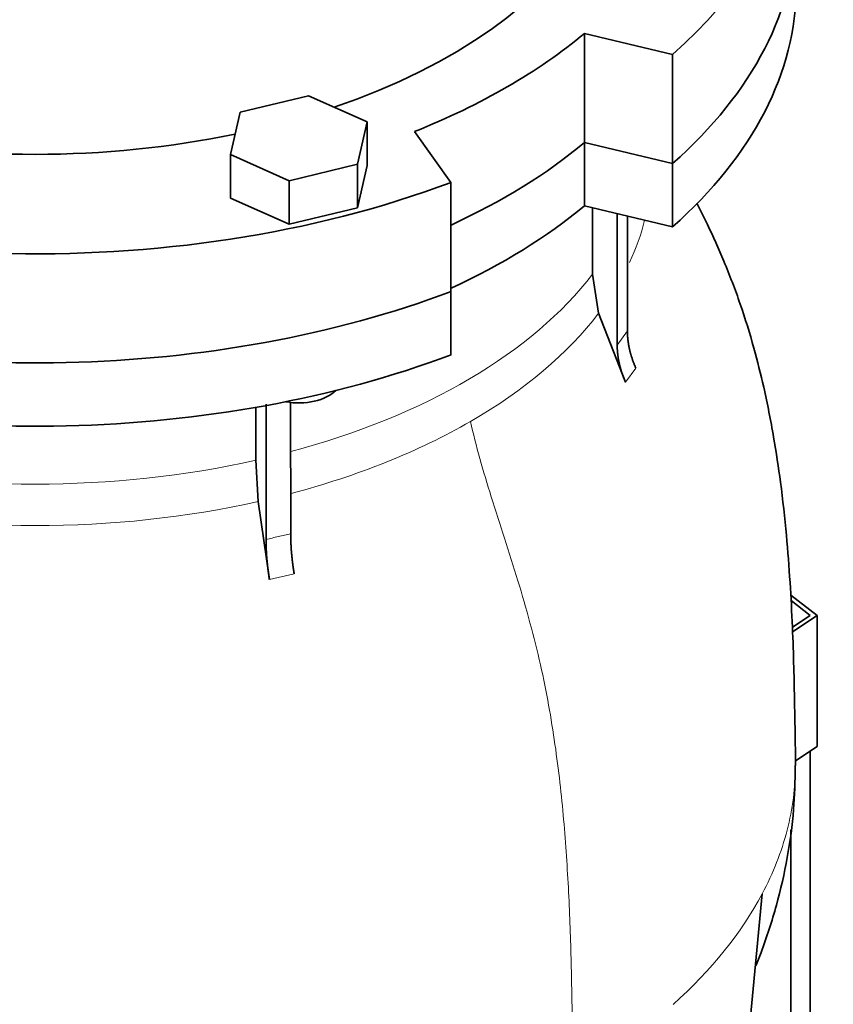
# Model space of a CAD drawing. Header units: millimetres. Extents: x 518 to 1410, y -2520 to 1834.
# Tile 13 of 33: x 1257 to 1410, y -1067 to -883. Entities that reach past the tile are written whole.
import ezdxf

# ---------------------------------------------------------------- set-up
doc = ezdxf.new("R2010")
doc.units = ezdxf.units.MM
for name, color, linetype in [('MID_344-6', 7, 'Continuous'), ('VSI344-454_FLANG', 7, 'Continuous'), ('VSI344-454_TERMI', 7, 'Continuous'), ('VSI344-454_TESTA', 7, 'Continuous')]:
    doc.layers.add(name, color=color, linetype=linetype)

# ---------------------------------------------------------------- blocks, each defined once
blk = doc.blocks.new('SE4')
at = {"layer": 'MID_344-6', "color": 7, "linetype": 'Continuous', "lineweight": 35}
blk.add_line((1405.45, -1093.76), (1405.45, -1019.78), dxfattribs=at)
at = {"layer": 'VSI344-454_FLANG', "color": 7, "linetype": 'Continuous', "lineweight": 35}
for p, q in [((1363.18, -885.5), (1379.67, -889.44)), ((1363.18, -905.91), (1363.18, -885.5)), ((1379.67, -889.44), (1379.67, -909.85)), ((1311.5, -897.2), (1298.7, -900.26)), ((1322.49, -902.07), (1311.5, -897.2)), ((1298.7, -900.26), (1296.89, -908.19)), ((1320.69, -910), (1322.49, -902.07)), ((1322.49, -902.07), (1322.49, -910.23)), ((1338.19, -913.39), (1331.36, -903.87)), ((1363.18, -905.91), (1379.67, -909.85)), ((1296.89, -908.19), (1296.89, -916.35)), ((1296.89, -908.19), (1307.88, -913.06)), ((1307.88, -913.06), (1320.69, -910)), ((1320.69, -910), (1320.69, -918.16)), ((1320.69, -918.16), (1322.49, -910.23)), ((1307.88, -913.06), (1307.88, -921.22)), ((1338.19, -913.39), (1338.19, -933.8)), ((1296.89, -916.35), (1307.88, -921.22)), ((1307.88, -921.22), (1320.69, -918.16))]:
    blk.add_line(p, q, dxfattribs=at)
for centre, major_axis, start_param, end_param in [((1260.33, -844.48), (-110.25, 0), 2.103318, 6.283185), ((1260.33, -844.48), (142.5, 0), 2.772791, 5.290477), ((1260.33, -844.48), (-142.5, 0), 2.563505, 3.510394), ((1260.33, -864.9), (142.5, 0), 3.141593, 5.290477), ((1260.33, -864.9), (-142.5, 0), 2.563505, 3.141593), ((1260.33, -844.48), (125, 0), 5.316801, 5.678774), ((1260.33, -844.48), (-110.25, 0), 1.224323, 1.91727), ((1260.33, -864.9), (125, 0), 5.384862, 5.678774)]:
    blk.add_ellipse(centre, major_axis=major_axis, ratio=0.57735, start_param=start_param, end_param=end_param, dxfattribs=at)
at = {"layer": 'VSI344-454_TERMI', "color": 7, "linetype": 'Continuous', "lineweight": 35}
for p, q in [((1401.79, -990.64), (1406.74, -994.43)), ((1405.45, -994.41), (1401.85, -991.64)), ((1402.11, -996.63), (1405.45, -994.41)), ((1406.74, -994.43), (1402.14, -997.49)), ((1406.74, -994.43), (1406.74, -1018.93)), ((1406.74, -1018.93), (1402.67, -1021.63))]:
    blk.add_line(p, q, dxfattribs=at)
at = {"layer": 'VSI344-454_TESTA', "color": 7, "linetype": 'Continuous', "lineweight": 35}
for p, q in [((1379.67, -909.85), (1363.18, -905.91)), ((1363.18, -905.91), (1363.18, -917.75)), ((1379.67, -909.85), (1379.67, -921.69)), ((1379.67, -921.69), (1363.18, -917.75)), ((1364.67, -918.1), (1364.67, -930.55)), ((1369.31, -919.21), (1369.31, -943.84)), ((1371.22, -919.67), (1371.22, -941.17)), ((1364.67, -930.55), (1365.83, -937.86)), ((1338.19, -945.64), (1338.19, -933.8)), ((1370.88, -950.79), (1365.83, -937.86)), ((1301.63, -955.48), (1301.63, -965.38)), ((1303.56, -954.91), (1303.56, -980.24)), ((1308.17, -954.48), (1308.18, -979.13)), ((1301.63, -965.38), (1302.12, -973.09)), ((1304.2, -987.72), (1302.12, -973.09)), ((1401.83, -1091.35), (1401.83, -1034.52)), ((1392.8, -1085.02), (1396.44, -1046.52))]:
    blk.add_line(p, q, dxfattribs=at)
at = {"layer": 'VSI344-454_TESTA', "color": 4, "linetype": 'Continuous', "lineweight": 9}
for p, q in [((1369.31, -943.84), (1371.22, -941.17)), ((1370.88, -950.79), (1372.79, -948.13)), ((1304.2, -987.72), (1308.82, -986.62))]:
    blk.add_line(p, q, dxfattribs=at)
at = {"layer": 'VSI344-454_TESTA', "color": 7, "linetype": 'Continuous', "lineweight": 35}
for centre, major_axis, start_param, end_param in [((1260.33, -864.9), (142.5, 0), 3.141593, 5.290477), ((1260.33, -864.9), (-142.5, 0), 2.563505, 3.141593), ((1260.33, -876.74), (142.5, 0), 3.141593, 5.290477), ((1260.33, -876.74), (-142.5, 0), 2.563505, 3.141593), ((1260.33, -864.9), (125, 0), 5.384862, 5.678774), ((1260.33, -876.74), (125, 0), 5.384862, 5.678774), ((1309.69, -950.03), (-8, 0), 1.255839, 2.627445)]:
    blk.add_ellipse(centre, major_axis=major_axis, ratio=0.57735, start_param=start_param, end_param=end_param, dxfattribs=at)
at = {"layer": 'VSI344-454_TESTA', "color": 4, "linetype": 'Continuous', "lineweight": 9}
for centre, major_axis, start_param, end_param in [((1260.33, -911.07), (-115.26, 0), 2.878664, 3.000264), ((1260.33, -904.03), (114, 0), 5.145598, 5.868555), ((1260.33, -911.07), (115.26, 0), 5.497787, 5.868795), ((1260.33, -911.07), (115.26, 0), 5.141052, 5.497787), ((1260.33, -904.03), (114, 0), 4.341621, 5.083156), ((1260.33, -911.07), (-115.26, 0), 1.199788, 1.941804), ((1260.33, -1022.46), (142.36, 0), 5.707705, 5.986003)]:
    blk.add_ellipse(centre, major_axis=major_axis, ratio=0.57735, start_param=start_param, end_param=end_param, dxfattribs=at)
at = {"layer": 'VSI344-454_TESTA', "color": 7, "linetype": 'Continuous', "lineweight": 35}
for points, degree, knots in [([(1402.67, -1022.49), (1402.67, -1021.28), (1402.67, -1018.75), (1402.59, -1014.7), (1402.5, -1010.03), (1402.38, -1004), (1402.13, -996.41), (1401.69, -988.15), (1401.01, -979.16), (1400.01, -970.05), (1398.62, -960.78), (1396.95, -952.37), (1394.87, -944.04), (1392.42, -936.11), (1389.49, -928.42), (1386.66, -922.14), (1384.89, -918.58), (1384.2, -917.26)], 3, [0, 0, 0, 0, 0.0220875, 0.0547228, 0.0856936, 0.1346919, 0.1888045, 0.2476976, 0.3086318, 0.3757096, 0.4319809, 0.4938203, 0.5424779, 0.5975424, 0.6528088, 0.7007835, 0.7295819, 0.7295819, 0.7295819, 0.7295819]), ([(1371.22, -941.17), (1371.22, -942.87), (1371.62, -944.63), (1372.02, -946.39), (1372.79, -948.13)], 2, [0, 0, 0, 0.5, 0.5, 1, 1, 1]), ([(1370.88, -950.79), (1370.1, -949.06), (1369.71, -947.29), (1369.31, -945.53), (1369.31, -943.84)], 2, [0, 0, 0, 0.5, 0.5, 1, 1, 1]), ([(1308.18, -979.14), (1308.18, -980.83), (1308.34, -982.72), (1308.5, -984.61), (1308.82, -986.62)], 2, [0, 0, 0, 0.499868, 0.499868, 1, 1, 1]), ([(1304.2, -987.72), (1303.88, -985.72), (1303.72, -983.83), (1303.56, -981.94), (1303.56, -980.24)], 2, [0, 0, 0, 0.500133, 0.500133, 1, 1, 1]), ([(1395.25, -1059.99), (1395.59, -1059.16), (1397.05, -1055.46), (1399.24, -1048.73), (1401.26, -1039.83), (1402.47, -1030.9), (1402.6, -1025.54), (1402.65, -1022.52)], 3, [0.3338947, 0.3338947, 0.3338947, 0.3338947, 0.3805654, 0.541803, 0.7005842, 0.8572959, 1, 1, 1, 1])]:
    blk.add_open_spline(points, degree=degree, knots=knots, dxfattribs=at)
at = {"layer": 'VSI344-454_TESTA', "color": 4, "linetype": 'Continuous', "lineweight": 9}
for points, knots in [([(1341.83, -958.12), (1342.86, -962.69), (1345.66, -972.34), (1350.8, -987.68), (1355.17, -1003.56), (1357.82, -1018.59), (1359.39, -1032.67), (1360.27, -1046.22), (1360.74, -1059.46), (1360.89, -1070.79), (1360.99, -1077.83), (1360.99, -1080.57)], [0, 0, 0, 0, 0.117079, 0.240569, 0.360617, 0.476421, 0.590288, 0.703407, 0.816259, 0.929029, 1, 1, 1, 1]), ([(1303.56, -980.24), (1303.56, -980.24), (1303.56, -980.24), (1303.56, -980.24), (1304.33, -980.03), (1305.88, -979.63), (1307.41, -979.29), (1308.18, -979.13), (1308.18, -979.13), (1308.18, -979.13), (1308.18, -979.14)], [0, 0, 0, 0, 0.000018, 0.000018, 0.000018, 0.5, 0.999982, 0.999982, 0.999982, 1, 1, 1, 1]), ([(1402.68, -1022.49), (1402.68, -1026.55), (1402.15, -1030.61), (1400.07, -1038.65), (1398.51, -1042.63), (1396.44, -1046.52)], [0.5008291, 0.5008291, 0.5008291, 0.5008291, 0.75, 0.75, 1, 1, 1, 1])]:
    blk.add_open_spline(points, degree=3, knots=knots, dxfattribs=at)
blk.add_rational_spline([(1117.97, -1022.49), (1118.02, -1088.32), (1211.31, -1117.08), (1302.01, -1101.04)], [0.668551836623, 0.547083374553, 0.657566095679, 1], degree=3, dxfattribs=at)

msp = doc.modelspace()

# ---------------------------------------------------------------- block references
msp.add_blockref('SE4', (0, 0))

doc.saveas('drawing.dxf')
